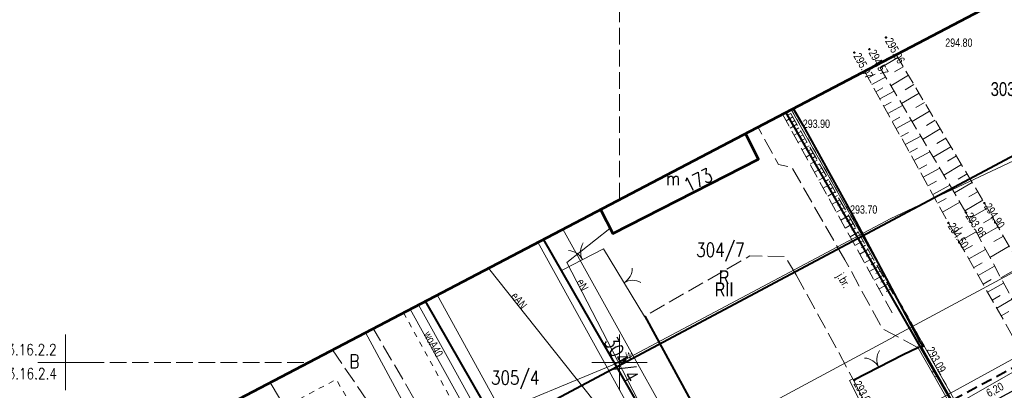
# Model space of a CAD drawing. Header units: metres. Extents: x 7437397 to 7437776, y 5556446 to 5556944.
# Tile 28 of 45: x 7437546 to 7437635, y 5556747 to 5556781. Entities that reach past the tile are written whole.
import ezdxf
from ezdxf.enums import TextEntityAlignment as Align

# ---------------------------------------------------------------- set-up
doc = ezdxf.new("R2010")
doc.units = ezdxf.units.M
doc.header["$MEASUREMENT"] = 0
for name, pattern in [('BUBZ01-500', [1.75, 1.25, -0.5]), ('EGBU01-500', [1, 0.5, -0.5]), ('KTCR02-500', [1.5, 1, -0.5]), ('KTJZ01-500', [2, 1.5, -0.5])]:
    doc.linetypes.add(name, pattern=pattern)
doc.layers.get('0').update_dxf_attribs({"color": 250, "lineweight": 5})
for name, color, linetype, lineweight in [('905-Brama w ogrodzeniu', 7, 'Continuous', 5), ('BUBZ01', 250, 'Continuous', 5), ('BUBZ01_1', 250, 'Continuous', 5), ('BUIB02_01', 250, 'Continuous', 5), ('BUUD02_01', 250, 'Continuous', 5), ('D_wymiary', 7, 'Continuous', 13), ('EGBB01', 250, 'Continuous', 5), ('EGBD03', 250, 'Continuous', 5), ('EGBK02', 250, 'Continuous', 5), ('EGBU01', 250, 'Continuous', 5), ('KTJZ01', 250, 'Continuous', 5), ('KTOK02', 250, 'Continuous', 5), ('KTOK05_01', 250, 'Continuous', 5), ('MPZP', 250, 'Continuous', 5), ('punkt wysokościowy sztuczny', 7, 'Continuous', 5), ('RTPW01', 250, 'Continuous', 5), ('RTPW02', 250, 'Continuous', 5), ('rzedne dla projektanta', 250, 'Continuous', 5), ('SUPE_01', 250, 'Continuous', 5), ('SUPG_01', 250, 'Continuous', 5), ('SUPT_01', 250, 'Continuous', 5), ('SUPW_01', 250, 'Continuous', 5), ('SUUS25_W', 250, 'Continuous', 5), ('SZOPO_905', 250, 'Continuous', 5), ('Warstwa 1', 250, 'Continuous', 5), ('Warstwa 3', 250, 'Continuous', 5)]:
    doc.layers.add(name, color=color, linetype=linetype, lineweight=lineweight)
doc.styles.add('ROMANS', font='arial.ttf', dxfattribs={"width": 0.8})
doc.styles.get("Standard").update_dxf_attribs({"font": 'txt.shx', "width": 0.75})
doc.styles.add('Style-Arial Narrow', font='ARIALN.TTF')
doc.linetypes.add('KTOK05_01-500', pattern='A,3.75,[13,dgnlstyle-rozp_2015.shx,S=0.002778,R=0,X=0,Y=0],3.75', length=7.5)
doc.dimstyles.new('1-500', dxfattribs={"dimscale": 10, "dimtxt": 0.2, "dimasz": 0.07, "dimexe": 0, "dimexo": 0, "dimgap": 0.05, "dimtad": 1, "dimdec": 1, "dimzin": 0, "dimtxsty": 'ROMANS', "dimblk": 'ARCHTICK', "dimcen": 0.1, "dimclrt": 256, "dimadec": 0, "dimazin": 0, "dimtfac": 0.666667, "dimtdec": 1, "dimtofl": 0, "dimtmove": 1, "dimatfit": 2, "dimfxl": 0, "dimtolj": 1, "dimtzin": 0, "dimarcsym": 0})

# ---------------------------------------------------------------- blocks, each defined once
blk = doc.blocks.new('PW02')
at = {"layer": 'punkt wysokościowy sztuczny', "linetype": 'Continuous', "lineweight": 13}
h = blk.add_hatch(color=0, dxfattribs=at)
edge = h.paths.add_edge_path()
edge.add_arc((0, 0), 0.45, 0, 360)
blk = doc.blocks.new('905')
at = {"layer": '905-Brama w ogrodzeniu', "color": 0, "linetype": 'Continuous', "lineweight": 13}
for centre, start, end in [((-15, 0), 0, 60), ((15, 0), 120, 180)]:
    blk.add_arc(centre, 15, start, end, dxfattribs=at)
blk = doc.blocks.new('SUUS25')
at = {"layer": 'SUUS25_W', "linetype": 'Continuous', "lineweight": 0}
h = blk.add_hatch(color=250, dxfattribs=at)
edge = h.paths.add_edge_path()
edge.add_arc((0, 0), 0.2, 0, 360)
blk = doc.blocks.new('905_1')
at = {"layer": 'SZOPO_905', "color": 250, "linetype": 'Continuous', "lineweight": 13}
for centre, start, end in [((-1.5, 0), 0, 60), ((1.5, 0), 120, 180)]:
    blk.add_arc(centre, 1.5, start, end, dxfattribs=at)
blk = doc.blocks.new('TerminatorOpen')
at = {"color": 0, "linetype": 'ByBlock', "lineweight": -2}
for q in [(-1, 0.5), (-1, 0), (-1, -0.5)]:
    blk.add_line((0, 0), q, dxfattribs=at)
blk = doc.blocks.new('*D63')
at = {"layer": 'D_wymiary', "color": 0, "lineweight": -2, "transparency": 16777216}
for p, q in [((7437631.9, 5556745.48), (7437636.72, 5556748.076)), ((7437637.505, 5556747.379), (7437636.952, 5556748.405)), ((7437632.05, 5556744.441), (7437631.497, 5556745.468))]:
    blk.add_line(p, q, dxfattribs=at)
at = {"layer": 'Defpoints', "color": 0}
for p in [(7437637.037, 5556748.247), (7437637.59, 5556747.22), (7437632.135, 5556744.283)]:
    blk.add_point(p, dxfattribs=at)
at = {"layer": 'D_wymiary', "color": 0, "lineweight": -2, "transparency": 16777216, "xscale": 0.36, "yscale": 0.36, "zscale": 0.36}
for p, rotation in [((7437637.037, 5556748.247), 28.30396688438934), ((7437631.583, 5556745.309), 208.3039668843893)]:
    blk.add_blockref('TerminatorOpen', p, dxfattribs=dict(at, rotation=rotation))
at = {"layer": 'D_wymiary', "transparency": 16777216, "insert": (7437633.934, 5556747.476), "char_height": 0.72, "attachment_point": 5, "rotation": 28.30397, "style": 'Style-Arial Narrow'}
blk.add_mtext('6,20', dxfattribs=at)

msp = doc.modelspace()

# ---------------------------------------------------------------- linework, layer by layer
at = {"layer": 'BUBZ01', "color": 7, "linetype": 'BUBZ01-500', "lineweight": 13}
for p, q in [((7437624.98, 5556777.778), (7437632.96, 5556764.373)), ((7437631.291, 5556763.521), (7437623.355, 5556776.927)), ((7437622.13, 5556776.285), (7437629.701, 5556762.587)), ((7437624.73, 5556756.153), (7437615.329, 5556772.723)), ((7437614.719, 5556772.404), (7437624.76, 5556754.212)), ((7437640.461, 5556751.33), (7437632.96, 5556764.373)), ((7437629.701, 5556762.587), (7437638.09, 5556747.805))]:
    msp.add_line(p, q, dxfattribs=at)
at = {"layer": 'BUBZ01', "color": 7, "linetype": 'BUBZ01-500', "lineweight": 13, "flags": 128}
msp.add_lwpolyline([(7437631.291, 5556763.521), (7437639.226, 5556748.664), (7437638.726, 5556747.113)], dxfattribs=at)
at = {"layer": 'BUBZ01_1', "color": 7, "linetype": 'Continuous', "lineweight": 13}
for p, q in [((7437623.56, 5556776.581), (7437625.135, 5556777.518)), ((7437623.084, 5556776.009), (7437622.47, 5556775.67)), ((7437624.845, 5556776.211), (7437625.634, 5556776.681)), ((7437624.041, 5556775.769), (7437622.795, 5556775.081)), ((7437624.515, 5556774.968), (7437626.094, 5556775.907)), ((7437623.789, 5556774.776), (7437623.157, 5556774.427)), ((7437624.802, 5556774.482), (7437623.518, 5556773.773)), ((7437625.47, 5556773.354), (7437627.053, 5556774.296)), ((7437625.802, 5556774.599), (7437626.593, 5556775.07)), ((7437624.532, 5556773.479), (7437623.88, 5556773.119)), ((7437626.759, 5556772.987), (7437627.551, 5556773.459)), ((7437615.171, 5556772.301), (7437615.472, 5556772.471)), ((7437625.564, 5556773.196), (7437624.241, 5556772.464)), ((7437626.425, 5556771.741), (7437628.012, 5556772.685)), ((7437615.051, 5556771.803), (7437615.656, 5556772.146)), ((7437615.536, 5556771.648), (7437615.841, 5556771.821)), ((7437625.311, 5556772.116), (7437624.639, 5556771.745)), ((7437626.364, 5556771.844), (7437625.001, 5556771.091)), ((7437627.716, 5556771.375), (7437628.51, 5556771.848)), ((7437615.412, 5556771.148), (7437616.025, 5556771.496)), ((7437615.774, 5556770.494), (7437616.394, 5556770.846)), ((7437615.901, 5556770.996), (7437616.21, 5556771.171)), ((7437626.091, 5556770.754), (7437625.398, 5556770.371)), ((7437627.38, 5556770.128), (7437628.971, 5556771.074)), ((7437616.135, 5556769.839), (7437616.763, 5556770.196)), ((7437616.266, 5556770.344), (7437616.579, 5556770.521)), ((7437616.631, 5556769.691), (7437616.947, 5556769.871)), ((7437627.202, 5556770.429), (7437625.796, 5556769.652)), ((7437628.673, 5556769.763), (7437629.469, 5556770.237)), ((7437616.496, 5556769.185), (7437617.132, 5556769.546)), ((7437616.857, 5556768.53), (7437617.501, 5556768.895)), ((7437616.996, 5556769.039), (7437617.316, 5556769.22)), ((7437626.907, 5556769.326), (7437626.194, 5556768.932)), ((7437628.04, 5556769.013), (7437626.592, 5556768.213)), ((7437628.335, 5556768.514), (7437629.93, 5556769.464)), ((7437617.219, 5556767.876), (7437617.869, 5556768.245)), ((7437617.362, 5556768.387), (7437617.685, 5556768.57)), ((7437629.63, 5556768.151), (7437630.428, 5556768.626)), ((7437617.616, 5556767.156), (7437618.275, 5556767.53)), ((7437617.727, 5556767.734), (7437618.054, 5556767.92)), ((7437618.128, 5556767.017), (7437618.46, 5556767.205)), ((7437627.761, 5556767.834), (7437627.025, 5556767.428)), ((7437628.916, 5556767.533), (7437627.423, 5556766.708)), ((7437629.29, 5556766.901), (7437630.889, 5556767.853)), ((7437618.013, 5556766.436), (7437618.681, 5556766.815)), ((7437618.53, 5556766.299), (7437618.865, 5556766.49)), ((7437628.615, 5556766.342), (7437627.857, 5556765.923)), ((7437630.245, 5556765.288), (7437631.847, 5556766.242)), ((7437630.587, 5556766.538), (7437631.387, 5556767.015)), ((7437618.411, 5556765.716), (7437619.087, 5556766.1)), ((7437618.808, 5556764.996), (7437619.492, 5556765.385)), ((7437618.931, 5556765.582), (7437619.271, 5556765.775)), ((7437629.83, 5556765.989), (7437628.291, 5556765.138)), ((7437631.544, 5556764.926), (7437632.346, 5556765.404)), ((7437619.205, 5556764.276), (7437619.898, 5556764.67)), ((7437619.333, 5556764.864), (7437619.677, 5556765.06)), ((7437629.506, 5556764.785), (7437628.725, 5556764.353)), ((7437630.744, 5556764.444), (7437629.159, 5556763.568)), ((7437631.2, 5556763.674), (7437632.806, 5556764.631)), ((7437619.603, 5556763.557), (7437620.304, 5556763.954)), ((7437619.734, 5556764.147), (7437620.082, 5556764.344)), ((7437620.136, 5556763.429), (7437620.488, 5556763.629)), ((7437631.582, 5556762.976), (7437633.221, 5556763.919)), ((7437620, 5556762.837), (7437620.71, 5556763.239)), ((7437620.537, 5556762.712), (7437620.894, 5556762.914)), ((7437632.873, 5556762.596), (7437633.706, 5556763.075)), ((7437620.397, 5556762.117), (7437621.115, 5556762.524)), ((7437620.975, 5556761.929), (7437621.337, 5556762.134)), ((7437630.972, 5556762.189), (7437630.181, 5556761.74)), ((7437632.221, 5556761.779), (7437630.662, 5556760.894)), ((7437632.499, 5556761.258), (7437634.191, 5556762.232)), ((7437620.831, 5556761.331), (7437621.558, 5556761.744)), ((7437621.264, 5556760.546), (7437622, 5556760.964)), ((7437621.413, 5556761.146), (7437621.779, 5556761.354)), ((7437633.817, 5556760.894), (7437634.677, 5556761.388)), ((7437621.698, 5556759.761), (7437622.443, 5556760.184)), ((7437621.851, 5556760.364), (7437622.222, 5556760.574)), ((7437631.875, 5556760.549), (7437631.105, 5556760.112)), ((7437633.068, 5556760.193), (7437631.549, 5556759.331)), ((7437633.452, 5556759.475), (7437635.199, 5556760.48)), ((7437622.131, 5556758.975), (7437622.886, 5556759.403)), ((7437622.289, 5556759.581), (7437622.664, 5556759.794)), ((7437622.565, 5556758.19), (7437623.328, 5556758.623)), ((7437622.727, 5556758.798), (7437623.107, 5556759.013)), ((7437623.165, 5556758.015), (7437623.55, 5556758.233)), ((7437632.742, 5556758.975), (7437631.992, 5556758.549)), ((7437633.88, 5556758.674), (7437632.399, 5556757.833)), ((7437634.44, 5556757.625), (7437636.244, 5556758.663)), ((7437622.998, 5556757.405), (7437623.771, 5556757.843)), ((7437623.603, 5556757.233), (7437623.992, 5556757.453)), ((7437633.573, 5556757.466), (7437632.842, 5556757.052)), ((7437623.432, 5556756.619), (7437624.213, 5556757.063)), ((7437624.078, 5556756.385), (7437624.472, 5556756.608)), ((7437634.691, 5556757.154), (7437633.249, 5556756.335)), ((7437634.367, 5556756.023), (7437633.655, 5556755.619)), ((7437635.468, 5556755.701), (7437634.062, 5556754.903)), ((7437635.162, 5556754.58), (7437634.468, 5556754.186))]:
    msp.add_line(p, q, dxfattribs=at)
at = {"layer": 'BUIB02_01', "color": 212, "linetype": 'Continuous', "lineweight": 40, "flags": 128}
msp.add_lwpolyline([(7437471.018, 5556680.168), (7437490.105, 5556682.798), (7437506.941, 5556685.963), (7437514.516, 5556687.29), (7437530.92, 5556693.586), (7437543.72, 5556699.172), (7437579.76, 5556716.205), (7437631.582, 5556743.722), (7437615.039, 5556772.576)], dxfattribs=at)
at = {"layer": 'BUUD02_01', "color": 7, "linetype": 'Continuous', "lineweight": 13, "flags": 128}
for points in [[(7437627.26, 5556751.49), (7437626.96, 5556751.32)], [(7437626.96, 5556751.32), (7437631.87, 5556742.67)], [(7437627.26, 5556751.49), (7437632.18, 5556742.84)], [(7437620.78, 5556748.37), (7437621.09, 5556748.52)], [(7437621.09, 5556748.52), (7437625.79, 5556739.28)], [(7437628.19, 5556749.15), (7437628.6, 5556749.13)], [(7437628.43, 5556748.71), (7437628.85, 5556748.7)], [(7437620.78, 5556748.37), (7437625.47, 5556739.12)]]:
    msp.add_lwpolyline(points, dxfattribs=at)
at = {"layer": 'EGBB01', "color": 7, "linetype": 'Continuous', "lineweight": 53, "flags": 128}
msp.add_lwpolyline([(7437598.296, 5556763.803), (7437599.419, 5556761.614), (7437612.554, 5556768.35), (7437611.373, 5556770.652)], dxfattribs=at)
at = {"layer": 'EGBD03', "color": 96, "linetype": 'Continuous', "lineweight": 13}
for p, q in [((7437608.437, 5556732.265), (7437592.644, 5556760.842)), ((7437577.075, 5556752.688), (7437592.85, 5556723.6))]:
    msp.add_line(p, q, dxfattribs=at)
at = {"layer": 'EGBD03', "color": 96, "linetype": 'Continuous', "lineweight": 13, "flags": 128}
for points in [[(7437615.518, 5556772.822), (7437630.48, 5556746.22)], [(7437610.22, 5556734.46), (7437594.896, 5556762.022)], [(7437630.48, 5556746.22), (7437656.77, 5556761.25)]]:
    msp.add_lwpolyline(points, dxfattribs=at)
at = {"layer": 'EGBU01', "color": 96, "linetype": 'EGBU01-500', "lineweight": 13}
msp.add_line((7437580.51, 5556754.487), (7437596.444, 5556725.598), dxfattribs=at)
at = {"layer": 'EGBU01', "color": 96, "linetype": 'EGBU01-500', "lineweight": 13, "flags": 128}
for points in [[(7437630.48, 5556746.22), (7437615.518, 5556772.822)], [(7437615.518, 5556772.822), (7437630.48, 5556746.22)], [(7437559.608, 5556740.623), (7437574.45, 5556748.456), (7437589.637, 5556721.886)]]:
    msp.add_lwpolyline(points, dxfattribs=at)
at = {"layer": 'KTJZ01', "color": 7, "linetype": 'KTJZ01-500', "lineweight": 13}
msp.add_line((7437574.097, 5556751.128), (7437587.058, 5556732.188), dxfattribs=at)
at = {"layer": 'KTJZ01', "color": 7, "linetype": 'KTJZ01-500', "lineweight": 13, "flags": 128}
for points in [[(7437620.36, 5556759.25), (7437615.552, 5556767.625), (7437614.362, 5556767.845), (7437612.511, 5556771.247)], [(7437615.96, 5556757.9), (7437614.981, 5556759.539), (7437611.786, 5556759.602), (7437602.283, 5556754.159)], [(7437626.96, 5556751.32), (7437623.76, 5556753.04), (7437620.36, 5556759.25)], [(7437615.96, 5556757.9), (7437621.09, 5556748.52)], [(7437594.659, 5556724.356), (7437582.391, 5556745.139), (7437577.777, 5556753.056)]]:
    msp.add_lwpolyline(points, dxfattribs=at)
at = {"layer": 'KTOK05_01', "color": 7, "linetype": 'Continuous', "lineweight": 13}
for p, q in [((7437594.771, 5556758.3), (7437598.563, 5556760.258)), ((7437602.281, 5556754.147), (7437598.563, 5556760.259))]:
    msp.add_line(p, q, dxfattribs=at)
at = {"layer": 'KTOK05_01', "color": 7, "linetype": 'KTOK05_01-500', "lineweight": 40, "flags": 128}
for points in [[(7437615.701, 5556772.918), (7437616.56, 5556771.4)], [(7437616.56, 5556771.4), (7437620.83, 5556763.66), (7437627.08, 5556751.96)], [(7437609.14, 5556732.92), (7437608.04, 5556735.17), (7437593.158, 5556761.111)], [(7437591.05, 5556740.64), (7437582.503, 5556755.531)], [(7437602.283, 5556754.159), (7437613.018, 5556734.451), (7437614.87, 5556735.33), (7437623.56, 5556739.74)], [(7437621.18, 5556748.42), (7437625.62, 5556750.7), (7437626.94, 5556751.33)], [(7437627.08, 5556751.96), (7437627.45, 5556751.4)]]:
    msp.add_lwpolyline(points, dxfattribs=at)
at = {"layer": 'MPZP', "color": 212, "linetype": 'KTOK05_01-500', "lineweight": 40, "flags": 128}
msp.add_lwpolyline([(7437480.35, 5556702.039), (7437498.164, 5556705.138), (7437519.727, 5556710.673), (7437570.307, 5556733.919), (7437638.513, 5556770.222), (7437729.943, 5556819.329)], dxfattribs=at)
at = {"layer": 'MPZP', "color": 212, "linetype": 'KTCR02-500', "lineweight": 40, "flags": 128}
msp.add_lwpolyline([(7437738.295, 5556803.984), (7437715.191, 5556791.784), (7437661.349, 5556763.226), (7437574.511, 5556717.006), (7437530.05, 5556696.506), (7437525.798, 5556698.029), (7437514.19, 5556719.761)], dxfattribs=at)
at = {"layer": 'rzedne dla projektanta', "color": 7, "linetype": 'Continuous', "lineweight": 40}
for centre in [(7437624.06, 5556779.32), (7437621.2, 5556777.96), (7437622.57, 5556778.26), (7437632.96, 5556764.37), (7437631.29, 5556763.52), (7437629.7, 5556762.59), (7437626.95, 5556751.36), (7437621.21, 5556748.37)]:
    msp.add_circle(centre, 0.0225, dxfattribs=at)
at = {"layer": 'SUPE_01', "color": 1, "linetype": 'Continuous', "lineweight": 13, "flags": 128}
for points in [[(7437608.32, 5556734.44), (7437607.617, 5556735.084), (7437595.262, 5556759.021), (7437599.147, 5556762.084)], [(7437588.197, 5556758.513), (7437606.332, 5556735.677), (7437607.733, 5556733.927), (7437608.32, 5556734.44)]]:
    msp.add_lwpolyline(points, dxfattribs=at)
at = {"layer": 'SUPG_01', "color": 52, "linetype": 'Continuous', "lineweight": 13, "flags": 128}
for points in [[(7437732.989, 5556813.733), (7437728.61, 5556811.05), (7437696.05, 5556793.43), (7437665.38, 5556774.15), (7437624.73, 5556752.297)], [(7437592.927, 5556735.158), (7437584.738, 5556749.975), (7437581.867, 5556755.198)], [(7437505.33, 5556697.53), (7437509.719, 5556697.926), (7437522.113, 5556702.608), (7437540.72, 5556710.32), (7437572.53, 5556724.178), (7437601.779, 5556739.923), (7437624.775, 5556752.295)]]:
    msp.add_lwpolyline(points, dxfattribs=at)
at = {"layer": 'SUPT_01', "color": 30, "linetype": 'Continuous', "lineweight": 13, "flags": 128}
msp.add_lwpolyline([(7437624.834, 5556744.449), (7437654.2, 5556760.54), (7437665.43, 5556766.7), (7437672.97, 5556770.83), (7437672.97, 5556770.83), (7437705.49, 5556788.37), (7437705.49, 5556788.37), (7437729.04, 5556801.46), (7437729.04, 5556801.46), (7437737.403, 5556805.623)], dxfattribs=at)
at = {"layer": 'SUPW_01', "color": 5, "linetype": 'Continuous', "lineweight": 13}
for p, q in [((7437589.342, 5556745.598), (7437583.556, 5556756.082)), ((7437574.29, 5556738.446), (7437568.485, 5556748.189))]:
    msp.add_line(p, q, dxfattribs=at)
at = {"layer": 'SUPW_01', "color": 5, "linetype": 'Continuous', "lineweight": 13, "flags": 128}
for points in [[(7437624.519, 5556762.969), (7437672.34, 5556785.48), (7437678.49, 5556788.41), (7437671.106, 5556801.936)], [(7437624.519, 5556762.969), (7437600.44, 5556750.19), (7437586.81, 5556744.55), (7437574.29, 5556738.446), (7437539.95, 5556721.509), (7437526.12, 5556714.05), (7437502.465, 5556704.034), (7437498.34, 5556711.451)], [(7437586.81, 5556744.55), (7437581.101, 5556754.797)]]:
    msp.add_lwpolyline(points, dxfattribs=at)
at = {"layer": 'Warstwa 1', "color": 7, "linetype": 'KTJZ01-500', "lineweight": 13}
for p, q in [((7437600, 5556764.7), (7437600, 5556782.642)), ((7437550, 5556750), (7437571.931, 5556750))]:
    msp.add_line(p, q, dxfattribs=at)
at = {"layer": 'Warstwa 1', "color": 207, "linetype": 'Continuous', "lineweight": 53, "true_color": 0x6e1e6e, "flags": 128}
msp.add_lwpolyline([(7437466.384, 5556694.725), (7437479.253, 5556654.299), (7437507.556, 5556623.548), (7437507.556, 5556623.548), (7437761.553, 5556761.255), (7437724.258, 5556829.774), (7437466.384, 5556694.725)], close=True, dxfattribs=at)
at = {"layer": 'Warstwa 3', "color": 7, "linetype": 'Continuous', "lineweight": 0}
for p, q in [((7437550, 5556752.5), (7437550, 5556750)), ((7437600, 5556752.5), (7437600, 5556750)), ((7437600, 5556752.5), (7437600, 5556750)), ((7437547.5, 5556750), (7437552.5, 5556750)), ((7437547.5, 5556750), (7437552.5, 5556750)), ((7437550, 5556750), (7437550, 5556747.5)), ((7437597.5, 5556750), (7437600, 5556750)), ((7437597.5, 5556750), (7437600, 5556750)), ((7437600, 5556750), (7437602.5, 5556750)), ((7437600, 5556750), (7437602.5, 5556750)), ((7437600, 5556750), (7437600, 5556747.5)), ((7437600, 5556750), (7437600, 5556747.5))]:
    msp.add_line(p, q, dxfattribs=at)

# ---------------------------------------------------------------- block references
at = {"layer": 'KTOK02', "color": 7, "linetype": 'Continuous', "lineweight": 13, "xscale": 0.1, "yscale": 0.1, "zscale": 0.1, "rotation": 27.079}
msp.add_blockref('905', (7437623.4, 5556749.57), dxfattribs=at)
at = {"layer": 'RTPW02', "color": 7, "linetype": 'Continuous', "lineweight": 13, "xscale": 0.1, "yscale": 0.1, "zscale": 0.1}
for p in [(7437616.56, 5556771.4), (7437620.83, 5556763.66)]:
    msp.add_blockref('PW02', p, dxfattribs=at)
at = {"layer": 'SUUS25_W', "color": 7, "linetype": 'Continuous', "lineweight": 0}
msp.add_blockref('SUUS25', (7437600.44, 5556750.19), dxfattribs=at)
at = {"layer": 'SZOPO_905', "color": 7, "linetype": 'Continuous', "lineweight": 13}
for p, rotation in [((7437596.667, 5556759.279), 27.31786584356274), ((7437600.432, 5556757.189), 301.0463098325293)]:
    msp.add_blockref('905_1', p, dxfattribs=dict(at, rotation=rotation))

# ---------------------------------------------------------------- texts
at = {"layer": 'EGBB01', "color": 7, "linetype": 'Continuous', "lineweight": 30, "width": 0.8}
msp.add_text('173', height=1.25, rotation=26.20894, dxfattribs=at).set_placement((7437606.227, 5556765.332))
msp.add_text('m', height=1.25, dxfattribs=at).set_placement((7437604.206, 5556765.978))
at = {"layer": 'EGBD03', "color": 96, "linetype": 'Continuous', "lineweight": 30, "width": 0.8}
for s, p in [('304/7', (7437606.933, 5556759.527)), ('305/4', (7437588.406, 5556747.989))]:
    msp.add_text(s, height=1.25, dxfattribs=at).set_placement(p)
msp.add_text('304/4', height=1.25, rotation=299.06972, dxfattribs=at).set_placement((7437598.575, 5556751.877))
at = {"layer": 'EGBD03', "color": 96, "linetype": 'Continuous', "lineweight": 30, "insert": (7437633.519, 5556774.02), "char_height": 1.25, "attachment_point": 7, "line_spacing_factor": 0.6}
msp.add_mtext('\\FWORKING_1250;\\H1x;\\W0.8;303/6', dxfattribs=at)
msp.add_mtext('\\FWORKING_1250;\\H1x;\\W0.8;303/6', dxfattribs=at)
at = {"layer": 'EGBK02', "color": 96, "linetype": 'Continuous', "lineweight": 30, "insert": (7437608.599, 5556757.212), "char_height": 1.25, "attachment_point": 1, "line_spacing_factor": 0.6}
msp.add_mtext('\\FWORKING_1250;\\H1x;\\W0.8;RII', dxfattribs=at)
at = {"layer": 'EGBU01', "color": 96, "linetype": 'Continuous', "lineweight": 30, "width": 0.8}
msp.add_text('B', height=1.25, dxfattribs=at).set_placement((7437575.626, 5556749.466))
at = {"layer": 'EGBU01', "color": 96, "linetype": 'Continuous', "lineweight": 30, "insert": (7437608.981, 5556757.064), "char_height": 1.25, "attachment_point": 7, "line_spacing_factor": 0.6}
msp.add_mtext('\\FWORKING_1250;\\H1x;\\W0.8;R', dxfattribs=at)
at = {"layer": 'KTJZ01', "color": 7, "linetype": 'Continuous', "lineweight": 13, "insert": (7437620.21, 5556758.16), "char_height": 0.75, "attachment_point": 1, "rotation": 301.501, "line_spacing_factor": 0.6}
msp.add_mtext('\\FWORKING_1250;\\H1x;\\W0.8;j.br.', dxfattribs=at)
at = {"layer": 'RTPW01', "color": 7, "linetype": 'Continuous', "lineweight": 13, "char_height": 0.75, "attachment_point": 7, "line_spacing_factor": 0.6}
for s, insert in [('\\FWORKING_1250;\\H1x;\\W0.8;294.80', (7437629.423, 5556778.47)), ('\\FWORKING_1250;\\H1x;\\W0.8;293.90', (7437616.56, 5556771.15)), ('\\FWORKING_1250;\\H1x;\\W0.8;293.70', (7437620.83, 5556763.41))]:
    msp.add_mtext(s, dxfattribs=dict(at, insert=insert))
at = {"layer": 'rzedne dla projektanta', "color": 7, "linetype": 'Continuous', "lineweight": 0, "char_height": 0.75, "attachment_point": 7, "line_spacing_factor": 0.6}
for s, insert, rotation in [('\\FWORKING_1250;\\H1x;\\W0.8; 295.06', (7437623.843, 5556779.196), 299.64076), ('\\FWORKING_1250;\\H1x;\\W0.8; 295.07', (7437620.983, 5556777.836), 299.64076), ('\\FWORKING_1250;\\H1x;\\W0.8; 294.57', (7437622.353, 5556778.136), 299.64076), ('\\FWORKING_1250;\\H1x;\\W0.8; 294.90', (7437632.751, 5556764.233), 303.21465), ('\\FWORKING_1250;\\H1x;\\W0.8; 293.98', (7437631.081, 5556763.383), 303.21465), ('\\FWORKING_1250;\\H1x;\\W0.8; 294.50', (7437629.491, 5556762.453), 303.21465), ('\\FWORKING_1250;\\H1x;\\W0.8; 293.09', (7437627.568, 5556751.311), 299.25139), ('\\FWORKING_1250;\\H1x;\\W0.8; 293.08', (7437620.992, 5556748.248), 299.25139)]:
    msp.add_mtext(s, dxfattribs=dict(at, insert=insert, rotation=rotation))
at = {"layer": 'SUPE_01', "color": 1, "linetype": 'Continuous', "lineweight": 13, "char_height": 0.75, "attachment_point": 8, "line_spacing_factor": 0.6}
for s, insert, rotation in [('\\FWORKING;\\H1x;\\W0.8;eN', (7437596.329, 5556756.817), 297.30032), ('\\FWORKING;\\H1x;\\W0.8;eAN', (7437590.645, 5556755.33), 308.45474)]:
    msp.add_mtext(s, dxfattribs=dict(at, insert=insert, rotation=rotation))
at = {"layer": 'SUPW_01', "color": 5, "linetype": 'Continuous', "lineweight": 13, "insert": (7437582.275, 5556752.533), "char_height": 0.75, "attachment_point": 7, "rotation": 299.063, "line_spacing_factor": 0.6}
msp.add_mtext('\\FWORKING_1250;\\H1x;\\W0.8;woA40', dxfattribs=at)
at = {"layer": 'SUUS25_W', "color": 7, "linetype": 'Continuous', "lineweight": 13, "insert": (7437600.545, 5556750.326), "char_height": 0.75, "attachment_point": 7, "line_spacing_factor": 0.6}
msp.add_mtext('\\FWORKING;\\H1x;\\W0.8;w', dxfattribs=at)
at = {"layer": 'Warstwa 3', "color": 7, "linetype": 'Continuous', "lineweight": 13, "width": 0.8}
for s, p in [(' 7.127.13.16.2.2', (7437544.549, 5556751.143)), ('7.127.13.16.2.4', (7437544.934, 5556748.976))]:
    msp.add_text(s, height=1, dxfattribs=at).set_placement(p, align=Align.MIDDLE_CENTER)

# ---------------------------------------------------------------- dimensions: what is measured, and where the dimension line sits
at = {"layer": 'D_wymiary'}
dim = msp.add_linear_dim(base=(7437637.037, 5556748.247), p1=(7437632.135, 5556744.283), p2=(7437637.59, 5556747.22), angle=28.30397, dimstyle='1-500', override={"dimscale": 1, "dimtxt": 0.72, "dimasz": 0.36, "dimexe": 0.18, "dimexo": 0.18, "dimgap": 0.36, "dimdec": 2, "dimzin": 3, "dimtxsty": 'Style-Arial Narrow', "dimblk": 'TerminatorOpen', "dimcen": 0.36, "dimtdec": 2, "dimtofl": 1, "dimtmove": 0, "dimatfit": 1, "dimfrac": 2, "dimtolj": 0, "dimtzin": 3}, dxfattribs=at)
dim.commit()
dim.dimension.update_dxf_attribs({"geometry": '*D63', "text_midpoint": (7437633.934, 5556747.476)})

doc.saveas('drawing.dxf')
